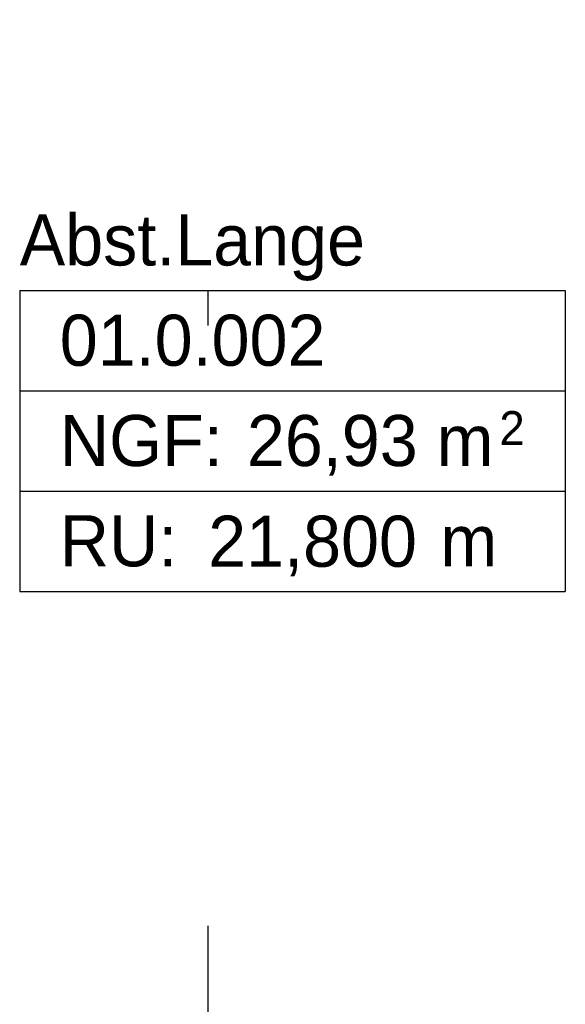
# Model space of a CAD drawing. Extents: x -73 to 359, y -4 to 85.
# Tile 47 of 149: x -18.13 to -16.53, y 34.82 to 37.71. Entities that reach past the tile are written whole.
import ezdxf

# ---------------------------------------------------------------- set-up
doc = ezdxf.new("R2010")
doc.units = 0
doc.header["$MEASUREMENT"] = 0
doc.linetypes.add('Strichpunktlinie', pattern=[0.006703, 0.003528, -0.001764, 0, -0.001411])
doc.layers.add('0._EG_7_P_ZE_BILD', color=7, linetype='Continuous')
doc.layers.add('0._EG_7_Räume', color=7, linetype='Continuous')
doc.styles.add('ERSTELLTER_STIL_1', font='txt')
doc.styles.add('ERSTELLTER_STIL_3', font='txt')

msp = doc.modelspace()

# ---------------------------------------------------------------- linework, layer by layer
at = {"layer": '0._EG_7_P_ZE_BILD', "linetype": 'Strichpunktlinie', "ltscale": 1000}
msp.add_line((-17.5792, 31.5236), (-17.5792, 42.9765), dxfattribs=at)
at = {"layer": '0._EG_7_Räume', "linetype": 'Continuous', "ltscale": 1000}
for p, q in [((-18.1334, 36.9186), (-18.1334, 36.0347)), ((-18.1334, 36.9186), (-16.53, 36.9186)), ((-16.53, 36.9186), (-16.53, 36.0347)), ((-18.1334, 36.624), (-16.53, 36.624)), ((-18.1334, 36.3293), (-16.53, 36.3293)), ((-18.1334, 36.0347), (-16.53, 36.0347))]:
    msp.add_line(p, q, dxfattribs=at)

# ---------------------------------------------------------------- texts
at = {"layer": '0._EG_7_Räume', "linetype": 'Continuous'}
for s, insert, char_height, attachment_point, style in [('{Abst.Lange}', (-18.1334, 37.1421), 0.15, 1, 'ERSTELLTER_STIL_3'), ('{01.0.002 }', (-18.0156, 36.8475), 0.15, 1, 'ERSTELLTER_STIL_1'), ('{2}', (-16.7237, 36.5643), 0.1, 1, 'ERSTELLTER_STIL_1'), ('{NGF: }', (-18.0156, 36.5528), 0.15, 1, 'ERSTELLTER_STIL_1'), ('{26,93 m}', (-17.4657, 36.5528), 0.15, 1, 'ERSTELLTER_STIL_1'), ('{21,800}', (-17.5795, 36.0791), 0.15, 7, 'ERSTELLTER_STIL_1'), ('{RU: }', (-18.0156, 36.2582), 0.15, 1, 'ERSTELLTER_STIL_1'), ('{ m}', (-16.9527, 36.2582), 0.15, 1, 'ERSTELLTER_STIL_1')]:
    msp.add_mtext(s, dxfattribs=dict(at, insert=insert, char_height=char_height, attachment_point=attachment_point, style=style))

doc.saveas('drawing.dxf')
